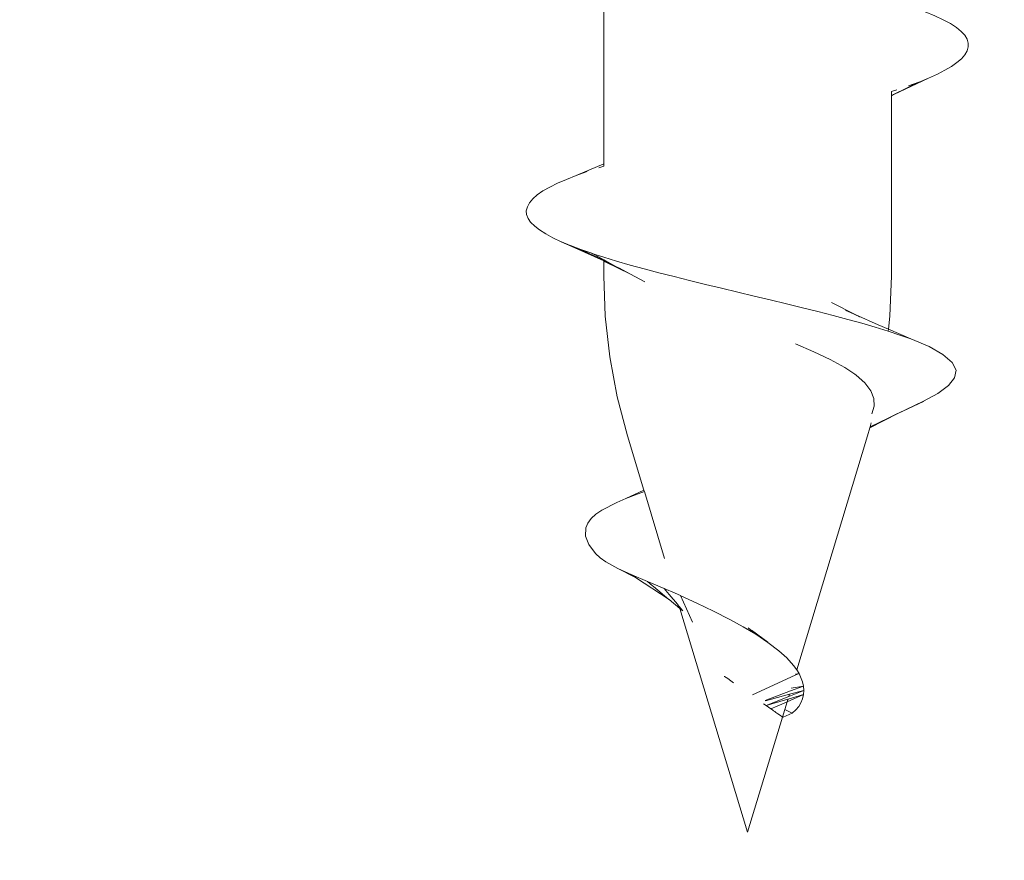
# Model space of a CAD drawing. Header units: millimetres. Extents: x -1898 to 1013, y -439 to 713.
# Tile 16 of 54: x 170.08 to 178.98, y 273.5 to 281.1. Entities that reach past the tile are written whole.
import ezdxf
from ezdxf import colors
from ezdxf.entities.mleader import LeaderData, LeaderLine
from ezdxf.math import Vec2, Vec3

# ---------------------------------------------------------------- set-up
doc = ezdxf.new("R2010")
doc.units = ezdxf.units.MM
doc.layers.add('ecoteak_profil', color=2, linetype='Continuous')
doc.layers.add('Warstwa 1', color=7, linetype='Continuous')
doc.layers.add('G-ANNO-DIMS', color=7, linetype='Continuous', lineweight=9)
doc.styles.add('ID_Arial_skala 1 100', font='arial.ttf', dxfattribs={"height": 25})

# ---------------------------------------------------------------- blocks, each defined once
blk = doc.blocks.new('_Open90')
at = {"color": 0, "linetype": 'ByBlock', "lineweight": -2}
for p, q in [((-0.5, 0.5), (0, 0)), ((0, 0), (-1, 0)), ((0, 0), (-0.5, -0.5))]:
    blk.add_line(p, q, dxfattribs=at)
blk = doc.blocks.new('A$Ccf9743c7')
at = {"layer": 'Warstwa 1', "color": 7, "lineweight": 0, "true_color": 0xffffff}
for points in [[(14.6382, 1.3136), (14.6382, 1.3136), (14.49, 1.6306), (14.4545, 1.7094), (14.419, 1.7772), (14.3836, 1.8372), (14.3497, 1.8861), (14.3142, 1.9271), (14.2787, 1.957), (14.2432, 1.9791), (14.2069, 1.9886), (14.1722, 1.9886), (14.1376, 1.9791), (14.1021, 1.957), (14.0666, 1.9255), (14.0311, 1.8813), (13.9956, 1.8277), (13.9617, 1.7615), (13.9262, 1.6858), (13.8908, 1.6006), (13.763, 1.2947), (13.763, 1.2947)], [(14.1722, 1.9886), (14.1376, 1.9791), (14.1021, 1.957), (14.0666, 1.9239), (14.0311, 1.8813)], [(14.2069, 1.9886), (14.1722, 1.9886)], [(14.3497, 1.8861), (14.3142, 1.9271), (14.2787, 1.957), (14.2432, 1.9791), (14.2069, 1.9886)], [(14.0311, 1.8813), (13.9956, 1.8277), (13.9617, 1.7615), (13.9262, 1.6858), (13.8908, 1.6006), (13.8553, 1.5076), (13.8198, 1.4051), (13.7859, 1.2963), (13.7843, 1.2947), (13.7843, 1.2947)], [(14.49, 1.6306), (14.4545, 1.7094), (14.419, 1.7772), (14.3836, 1.8372), (14.3497, 1.8861)], [(17.5241, 1.3499), (17.5241, 1.3515), (17.4129, 1.5849), (17.342, 1.7142), (17.271, 1.8088), (17.2016, 1.8656), (17.1314, 1.8782), (17.0605, 1.8435), (16.9895, 1.7583), (16.9185, 1.6353), (16.8492, 1.4697), (16.7601, 1.2663), (16.7601, 1.2663)], [(17.1314, 1.8782), (17.0605, 1.8435)], [(17.342, 1.7142), (17.271, 1.8088), (17.2016, 1.8656), (17.1314, 1.8782)], [(17.0605, 1.8435), (16.9895, 1.7583), (16.9185, 1.6353), (16.8492, 1.4682), (16.8492, 1.4682), (16.7601, 1.2663), (16.7601, 1.2663)], [(17.4129, 1.5849), (17.342, 1.7142)], [(14.49, 1.6306), (14.5255, 1.5439), (14.5255, 1.5423)], [(14.49, 1.6306), (14.49, 1.6306)], [(14.49, 1.6306), (14.5255, 1.5439)], [(14.6382, 1.3136), (14.6367, 1.3152), (14.49, 1.6306), (14.49, 1.6306)], [(14.6382, 1.3136), (14.6367, 1.3152), (14.49, 1.6306), (14.49, 1.6306)], [(14.6367, 1.3152), (14.5255, 1.5439), (14.5255, 1.5407)], [(14.5255, 1.5439), (14.5594, 1.4477)], [(14.5255, 1.5439), (14.5594, 1.4477)], [(14.5255, 1.5439), (14.5255, 1.5423), (14.6453, 1.2947), (14.6453, 1.2947)], [(14.5255, 1.5439), (14.5255, 1.5423), (14.6453, 1.2947), (14.6453, 1.2947)], [(14.6382, 1.3136), (14.5255, 1.5407), (14.5255, 1.5423), (14.5255, 1.5439)], [(14.6382, 1.3136), (14.5255, 1.5407), (14.5255, 1.5423), (14.5255, 1.5439)], [(14.5255, 1.5423), (14.5594, 1.4477)], [(14.5255, 1.5423), (14.5255, 1.5423)], [(14.5255, 1.5407), (14.6453, 1.2947)], [(17.5241, 1.3515), (17.5241, 1.3515), (17.4145, 1.5833), (17.4129, 1.5849)], [(16.8492, 1.4682), (16.8492, 1.4682), (16.7601, 1.2663), (16.7601, 1.2663)], [(16.7782, 1.2647), (16.8137, 1.3704), (16.8492, 1.4682)], [(16.7782, 1.2647), (16.7782, 1.2647), (16.8137, 1.3704), (16.8492, 1.4682)], [(16.8492, 1.4682), (16.8492, 1.4697)], [(14.5949, 1.3436), (14.6106, 1.2947)], [(17.5241, 1.3515), (17.5241, 1.3515)], [(17.6439, 1.1007), (17.6439, 1.1007), (17.5241, 1.3515)], [(17.6534, 1.0991), (17.5241, 1.3499), (17.5241, 1.3515)], [(17.6534, 1.0991), (17.6534, 1.0991), (17.5241, 1.3499), (17.5241, 1.3515)], [(17.6534, 1.0991), (17.6534, 1.0991), (17.5241, 1.3515)], [(14.624, 1.2947), (14.6106, 1.2947), (14.6106, 1.2947)], [(14.624, 1.2947), (14.624, 1.2947)], [(14.6453, 1.2947), (14.624, 1.2947)], [(14.6485, 1.2947), (14.6382, 1.3136), (14.6367, 1.3152)], [(14.6485, 1.2947), (14.6485, 1.2947), (14.6382, 1.3136)], [(14.6485, 1.2947), (14.6485, 1.2947), (14.6382, 1.3136)], [(14.6485, 1.2947), (14.6382, 1.3136)], [(14.6485, 1.2947), (14.6485, 1.2947), (14.6382, 1.3136), (14.6382, 1.3136)], [(14.6485, 1.2947), (14.6485, 1.2947), (14.6382, 1.3136), (14.6382, 1.3136)], [(14.6485, 1.2947), (14.6453, 1.2947), (14.6453, 1.2947)], [(14.6485, 1.2947), (14.6453, 1.2947), (14.6453, 1.2947)], [(16.7601, 1.2663), (16.7601, 1.2663), (16.6441, 1.2789), (16.2775, 1.2947), (14.6485, 1.2947), (14.6485, 1.2947)], [(16.7601, 1.2663), (16.7601, 1.2663), (16.6441, 1.2789), (16.2775, 1.2947), (14.6485, 1.2947), (14.6485, 1.2947)], [(16.1096, -1.3073), (16.1096, -1.3073), (16.1096, -1.3057), (16.145, -1.1906), (16.1805, -1.0692), (16.216, -0.9415), (16.2515, -0.809), (16.2854, -0.6718), (16.3209, -0.5314), (16.3563, -0.3864), (16.3903, -0.2413), (16.4257, -0.0946), (16.462, 0.052), (16.4959, 0.1987), (16.5314, 0.3438), (16.5669, 0.4889), (16.6008, 0.6292), (16.6363, 0.7664), (16.6717, 0.8989), (16.7072, 1.0266), (16.7427, 1.148), (16.7782, 1.2632), (16.7782, 1.2647)], [(16.7601, 1.2663), (16.7601, 1.2663), (16.6441, 1.2789), (16.2775, 1.2947)], [(16.7601, 1.2663), (16.7198, 1.1748), (16.6315, 0.973), (16.6292, 0.973)], [(16.7782, 1.2647), (16.7601, 1.2663)], [(16.7782, 1.2647), (16.7601, 1.2663)], [(16.7782, 1.2647), (16.7601, 1.2663)], [(17.2465, 1.0534), (17.3175, 1.107)], [(17.3175, 1.107), (17.3885, 1.1354)], [(17.3885, 1.1354), (17.4579, 1.1386)], [(17.4579, 1.1386), (17.5273, 1.1165)], [(17.6439, 1.1007), (17.6069, 1.1102), (17.6069, 1.1102)], [(17.6534, 1.0991), (17.6439, 1.1007), (17.6439, 1.1007)], [(19.843, 0.4384), (17.7259, 1.0786), (17.6534, 1.0991), (17.6534, 1.0991)], [(17.7259, 1.0786), (17.6534, 1.0991), (17.6534, 1.0991)], [(19.843, 0.4384), (19.843, 0.4384), (17.7259, 1.0786), (17.6534, 1.0991), (17.6534, 1.0991)], [(16.589, 0.88), (16.6473, 1.0077), (16.6473, 1.0061), (16.6292, 0.973)], [(17.1669, 0.962), (17.1669, 0.962), (17.1772, 0.9746), (17.2465, 1.0534)], [(16.6292, 0.973), (16.6292, 0.973), (16.518, 0.7522)], [(16.6292, 0.973), (16.5905, 0.8815)], [(16.8941, 0.4274), (16.9651, 0.5929), (17.0352, 0.7412), (17.1078, 0.8721), (17.1669, 0.962)], [(20.2325, 0.3958), (20.2034, 0.4289), (20.1726, 0.4557), (20.1387, 0.4747), (20.1032, 0.4904), (20.0662, 0.4983), (20.0275, 0.5015), (19.9881, 0.4983), (19.9495, 0.4904), (19.8738, 0.4589), (19.843, 0.4384), (19.843, 0.4384)], [(19.8738, 0.4589), (19.843, 0.4384)], [(19.9495, 0.4904), (19.8738, 0.4589)], [(19.8896, 0.4242), (19.8896, 0.4242), (19.8738, 0.4589), (19.8801, 0.4274), (19.8801, 0.4274)], [(20.0275, 0.5015), (19.9881, 0.4983)], [(20.0323, 0.3801), (20.0323, 0.3801), (19.9881, 0.4983), (20.0078, 0.3879), (20.0078, 0.3879)], [(20.0819, 0.3659), (20.0819, 0.3659), (20.0275, 0.5015), (20.063, 0.3722)], [(20.0819, 0.3659), (20.0819, 0.3659), (20.0275, 0.5015), (20.063, 0.3722), (20.063, 0.3722)], [(20.0275, 0.5015), (20.063, 0.3722), (20.063, 0.3722)], [(20.1308, 0.3517), (20.1308, 0.3517), (20.0662, 0.4983), (20.1064, 0.3595), (20.1064, 0.358)], [(20.0662, 0.4983), (20.1064, 0.3595), (20.1064, 0.358)], [(20.1308, 0.3517), (20.1308, 0.3517), (20.0662, 0.4983)], [(20.1308, 0.3517), (20.1308, 0.3517), (20.0662, 0.4983)], [(20.1726, 0.4557), (20.1387, 0.4747)], [(20.1726, 0.4557), (20.1387, 0.4747)], [(20.2325, 0.3958), (20.2325, 0.3958), (20.2034, 0.4289), (20.1726, 0.4557)], [(20.2325, 0.3958), (20.2325, 0.3958), (20.2034, 0.4289), (20.1726, 0.4557)], [(20.0678, 0.0378), (19.8896, 0.4242)], [(20.119, 0.1514), (20.0323, 0.3801)], [(20.063, 0.3722), (20.1206, 0.1561)], [(20.0819, 0.3659), (20.063, 0.3722), (20.063, 0.3722)], [(20.0819, 0.3659), (20.063, 0.3722), (20.063, 0.3722)], [(20.0819, 0.3659), (20.063, 0.3722)], [(20.145, 0.2066), (20.145, 0.2066), (20.0819, 0.3659)], [(20.1308, 0.3517), (20.1064, 0.3595)], [(20.1064, 0.358), (20.1482, 0.2129), (20.1482, 0.2129)], [(20.1308, 0.3517), (20.1064, 0.358), (20.1064, 0.358)], [(20.2696, 0.3091), (20.2696, 0.3091), (20.2712, 0.3138), (20.2712, 0.3138), (20.2325, 0.3958), (20.2018, 0.3296), (20.2018, 0.3296)], [(20.2696, 0.3091), (20.2696, 0.3091), (20.2712, 0.3138), (20.2712, 0.3138), (20.2325, 0.3958), (20.2018, 0.3296), (20.2018, 0.3296)], [(20.2325, 0.3958), (20.2018, 0.3296), (20.2018, 0.3296)], [(20.2712, 0.3138), (20.2712, 0.3138), (20.2325, 0.3958), (20.2325, 0.3958)], [(19.1697, -0.6134), (19.1712, -0.6119), (19.1712, -0.6103), (19.2375, -0.4652), (19.31, -0.3138), (19.3857, -0.1672), (19.4519, -0.0457), (19.5198, 0.0678), (19.5931, 0.1766), (19.6688, 0.276), (19.7334, 0.3485)], [(19.2864, -0.6197), (21.3112, -0.0063), (21.3112, -0.0063), (20.2696, 0.3091)], [(19.2864, -0.6197), (21.3112, -0.0063), (21.3112, -0.0063), (20.2696, 0.3091)], [(20.1695, 0.2602), (20.1695, 0.2602), (20.1308, 0.3517)], [(20.2018, 0.3296), (20.2018, 0.3296), (20.1308, 0.3517)], [(20.2018, 0.3296), (20.2018, 0.3296), (20.1308, 0.3517), (20.1308, 0.3517)], [(20.2018, 0.3296), (20.2018, 0.3296), (20.1308, 0.3517), (20.1308, 0.3517)], [(20.1647, 0.1609), (20.1805, 0.1829), (20.1947, 0.2034), (20.2034, 0.2176), (20.2128, 0.2287), (20.2191, 0.2397), (20.2278, 0.2492), (20.2389, 0.2665), (20.2499, 0.2823), (20.2578, 0.2933), (20.2625, 0.3028), (20.2696, 0.3091)], [(20.2696, 0.3091), (20.2696, 0.3091), (20.2018, 0.3296)], [(20.2696, 0.3091), (20.2696, 0.3091), (20.2018, 0.3296)], [(20.2696, 0.3091), (20.2696, 0.3091), (20.2712, 0.3138)], [(21.3112, -0.0063), (21.3112, -0.0063), (20.2696, 0.3091)], [(20.1647, 0.1609), (20.1647, 0.1609), (20.145, 0.2066)], [(20.1482, 0.2129), (20.1647, 0.1609), (20.1647, 0.1609)], [(20.1947, 0.2034), (20.1947, 0.2034), (20.1695, 0.2602)], [(19.5931, 0.1766), (19.5915, 0.1766), (19.4827, 0.03)], [(20.1482, 0.1372), (20.1647, 0.1609)], [(19.4827, 0.03), (19.4827, 0.03)], [(19.9597, -0.1325), (19.9416, -0.1593), (19.9203, -0.1861), (19.9014, -0.2145), (19.9014, -0.216)], [(19.8998, -0.216), (19.8998, -0.216)], [(19.9014, -0.216), (19.9014, -0.216)], [(19.9014, -0.216), (19.9014, -0.216)], [(19.9014, -0.216), (19.9014, -0.216)], [(19.1697, -0.6134), (19.4117, -0.5046)], [(19.1484, -0.6608), (19.1484, -0.6608), (19.1697, -0.6134)], [(19.2051, -0.7159), (19.2864, -0.6197)], [(19.2682, -0.6245), (19.2682, -0.6245), (19.3084, -0.5914), (19.3084, -0.5914)], [(19.2864, -0.6197), (19.2864, -0.6197), (19.3084, -0.5914)], [(19.1602, -0.7144), (19.2485, -0.6418), (19.2485, -0.6418)], [(19.2485, -0.6418), (19.2619, -0.6308), (19.2619, -0.6308)], [(19.2619, -0.6308), (19.2682, -0.6245)], [(18.2298, -0.9399), (18.2298, -0.9399), (18.8338, -0.7569)], [(19.0064, -1.0187), (19.2051, -0.7159)], [(19.0064, -1.0187), (19.2051, -0.7159)], [(19.0892, -0.8563), (19.2051, -0.7175), (19.2051, -0.7159)], [(19.1066, -0.7601), (19.1602, -0.7144), (19.1602, -0.7144)], [(19.0419, -0.9115), (19.0806, -0.8673), (19.0806, -0.8658)], [(19.0806, -0.8658), (19.0892, -0.8579), (19.0892, -0.8563)], [(16.2633, -1.0645), (16.3327, -0.9351)], [(17.7259, -1.0928), (18.2172, -0.9446)], [(17.7259, -1.0928), (18.2172, -0.9446)], [(18.2172, -0.9446), (18.2298, -0.9399)], [(18.2172, -0.9446), (18.2172, -0.9446), (18.2298, -0.9399)], [(18.2172, -0.9446), (18.2929, -1.1086)], [(18.2172, -0.9446), (18.2929, -1.1086)], [(18.2172, -0.9446), (18.2929, -1.1086)], [(18.2298, -0.9399), (18.259, -1.0187), (18.2929, -1.1086), (18.2929, -1.1086), (18.3284, -1.189), (18.3977, -1.3247), (18.4348, -1.3783), (18.4734, -1.4209)], [(16.1498, -1.2931), (16.2633, -1.0645)], [(16.2081, -1.1654), (16.2633, -1.0645), (16.2633, -1.0645)], [(18.259, -1.0187), (18.2929, -1.1086), (18.2929, -1.1086)], [(18.5578, -1.4682), (18.6319, -1.4729), (18.7092, -1.4429), (18.7888, -1.3814), (18.8275, -1.3388), (18.8645, -1.2884), (18.9244, -1.1812), (19.0064, -1.0187)], [(18.9244, -1.1812), (19.0064, -1.0187)], [(18.9244, -1.1812), (18.9244, -1.1796), (18.9836, -1.0534)], [(18.9836, -1.0534), (19.0064, -1.0187), (19.0064, -1.0187)], [(16.2775, -1.3073), (16.6441, -1.2931), (17.0108, -1.2521), (17.3711, -1.1859), (17.7259, -1.0928)], [(17.3711, -1.1859), (17.7259, -1.0928)], [(17.3711, -1.1859), (17.7259, -1.0928)], [(16.1923, -1.1969), (16.1387, -1.3073), (16.1387, -1.3073)], [(16.1435, -1.3073), (16.2775, -1.3073), (16.6441, -1.2931), (17.0108, -1.2521), (17.3711, -1.1859)], [(16.1498, -1.2931), (16.1498, -1.2931), (16.2081, -1.1654)], [(16.1513, -1.2726), (16.1923, -1.1969), (16.1923, -1.1969)], [(16.1923, -1.1969), (16.2081, -1.167), (16.2081, -1.1654)], [(16.2775, -1.3073), (16.6441, -1.2931), (17.0108, -1.2521), (17.3711, -1.1859)], [(13.1448, -1.3073), (15.2635, -1.3073)], [(15.2635, -1.3073), (15.37, -1.5565)], [(15.2635, -1.3073), (15.37, -1.5565)], [(15.2635, -1.3073), (15.37, -1.5565)], [(15.2635, -1.3073), (15.2635, -1.3073), (15.2864, -1.3073)], [(15.2864, -1.3073), (15.3006, -1.353)], [(15.2864, -1.3073), (15.3006, -1.353)], [(15.2864, -1.3073), (15.2864, -1.3073)], [(16.0236, -1.5675), (16.1435, -1.3073)], [(16.0236, -1.5675), (16.1435, -1.3073)], [(16.0236, -1.5675), (16.1435, -1.3073)], [(16.0741, -1.4161), (16.0756, -1.4145), (16.0756, -1.4145), (16.1096, -1.3073)], [(16.0741, -1.4161), (16.1324, -1.3073)], [(16.0741, -1.4161), (16.1324, -1.3073)], [(16.0883, -1.4161), (16.1435, -1.3073)], [(16.0883, -1.4161), (16.1435, -1.3073)], [(16.0883, -1.4161), (16.1435, -1.3073)], [(16.1356, -1.3073), (16.1001, -1.3893), (16.1001, -1.3893)], [(16.1356, -1.3073), (16.1001, -1.3893), (16.1001, -1.3893)], [(16.1356, -1.3073), (16.1001, -1.3893), (16.1001, -1.3893)], [(16.1064, -1.3751), (16.108, -1.3735), (16.1372, -1.3073)], [(16.1064, -1.3751), (16.108, -1.3735), (16.1372, -1.3073)], [(16.1064, -1.3751), (16.1064, -1.3751), (16.1372, -1.3073)], [(16.1387, -1.3073), (16.1064, -1.3751)], [(16.1387, -1.3073), (16.1064, -1.3751)], [(16.1387, -1.3073), (16.108, -1.3735)], [(16.1324, -1.3073), (16.1324, -1.3073), (16.1498, -1.2758), (16.1498, -1.2758)], [(16.1324, -1.3073), (16.1356, -1.3073), (16.1356, -1.3073)], [(16.1498, -1.2758), (16.1356, -1.3073), (16.1356, -1.3073)], [(16.1356, -1.3073), (16.1372, -1.3073), (16.1372, -1.3073)], [(16.1372, -1.3073), (16.1372, -1.3073), (16.1513, -1.2726)], [(16.1372, -1.3073), (16.1387, -1.3073), (16.1387, -1.3073)], [(16.1387, -1.3073), (16.1435, -1.3073), (16.1435, -1.3073)], [(16.1435, -1.3073), (16.1435, -1.3073), (16.1498, -1.2931)], [(16.1435, -1.3073), (16.1435, -1.3073), (16.1498, -1.2947), (16.1498, -1.2931)], [(16.1498, -1.2758), (16.1513, -1.2726), (16.1513, -1.2726)], [(16.022, -1.5691), (16.0236, -1.5675), (16.0883, -1.4161)], [(16.0236, -1.5675), (16.0236, -1.5675), (16.0883, -1.4161)], [(16.0236, -1.5675), (16.0236, -1.5675), (16.0883, -1.4161)], [(16.1001, -1.3893), (16.1001, -1.3893), (16.0402, -1.5139), (16.0402, -1.5155)], [(16.1001, -1.3893), (16.1001, -1.3893), (16.0402, -1.5139), (16.0402, -1.5155)], [(16.1001, -1.3893), (16.1001, -1.3893), (16.0402, -1.5155)], [(16.1001, -1.3893), (16.0835, -1.4272), (16.0835, -1.4272)], [(16.1001, -1.3893), (16.0835, -1.4272), (16.0835, -1.4272)], [(16.1001, -1.3893), (16.0835, -1.4272), (16.0835, -1.4287)], [(16.0835, -1.4272), (16.0883, -1.4161), (16.0883, -1.4161)], [(16.0835, -1.4272), (16.0883, -1.4161), (16.0883, -1.4161)], [(16.0835, -1.4272), (16.0883, -1.4161), (16.0883, -1.4161)], [(16.0883, -1.4161), (16.0883, -1.4161), (16.1064, -1.3751)], [(16.0883, -1.4161), (16.0883, -1.4161), (16.1064, -1.3751)], [(16.0883, -1.4161), (16.0883, -1.4161), (16.1064, -1.3751)], [(16.108, -1.3735), (16.1064, -1.3751), (16.1001, -1.3893)], [(16.1064, -1.3751), (16.1064, -1.3751), (16.1001, -1.3893)], [(16.1064, -1.3751), (16.1064, -1.3751), (16.1001, -1.3893)], [(18.4734, -1.4209), (18.5144, -1.4508)], [(15.3345, -1.4571), (15.37, -1.5565), (15.37, -1.5565)], [(15.3345, -1.4571), (15.37, -1.5565), (15.37, -1.5565)], [(16.0835, -1.4272), (16.0047, -1.6085), (16.0047, -1.6101), (16.022, -1.5691), (16.0236, -1.5675)], [(16.0835, -1.4272), (16.0047, -1.6085), (16.0047, -1.6101), (16.022, -1.5691), (16.0236, -1.5675)], [(16.0835, -1.4287), (16.0047, -1.6085)], [(16.0402, -1.5155), (16.0835, -1.4287), (16.0835, -1.4272)], [(16.0402, -1.5155), (16.0835, -1.4287), (16.0835, -1.4272)], [(16.0402, -1.5139), (16.0835, -1.4272), (16.0835, -1.4272)], [(18.5144, -1.4508), (18.5578, -1.4682)], [(15.37, -1.5565), (15.4054, -1.6448), (15.4409, -1.7252)], [(15.7934, -1.9681), (15.8289, -1.9318), (15.8628, -1.8876), (15.8982, -1.8324), (15.9337, -1.7678), (15.9692, -1.6921), (16.0236, -1.5675)], [(15.9692, -1.6921), (15.9708, -1.6905), (16.0047, -1.6101), (16.0047, -1.6085), (16.0047, -1.6085), (16.0402, -1.5155)], [(15.9692, -1.6921), (16.0236, -1.5675)], [(15.9708, -1.6905), (16.022, -1.5691)], [(16.0047, -1.6085), (16.0236, -1.5675), (16.0236, -1.5675)], [(16.0402, -1.5155), (16.0402, -1.5139)], [(16.0402, -1.5155), (16.0402, -1.5155)], [(15.9692, -1.6921), (15.9708, -1.6905), (16.0047, -1.6101), (16.0047, -1.6085)], [(16.0047, -1.6085), (16.0047, -1.6085)], [(15.4409, -1.7252), (15.4764, -1.7962)], [(15.8982, -1.8324), (15.9337, -1.7678)], [(15.4764, -1.7962), (15.5103, -1.8577)], [(15.5103, -1.8577), (15.5458, -1.9081)], [(15.5458, -1.9081), (15.5813, -1.9491)], [(15.5813, -1.9491), (15.6167, -1.9791), (15.653, -1.998), (15.6885, -2.0075)], [(15.6885, -2.0075), (15.7224, -2.0043)], [(15.7224, -2.0043), (15.7579, -1.9917)], [(15.7579, -1.9917), (15.7934, -1.9681)]]:
    blk.add_lwpolyline(points, dxfattribs=at)
for points, knots in [([(14.6453, 1.2947), (14.6453, 1.2947), (14.624, 1.2947), (14.624, 1.2947), (14.624, 1.2947), (14.624, 1.2947), (14.624, 1.2947), (14.624, 1.2947), (14.624, 1.2947), (14.624, 1.2947)], [0, 0, 0, 0, 1, 1, 1, 2, 2, 2, 3, 3, 3, 3]), ([(19.9881, 0.4983), (19.9881, 0.4983), (19.9495, 0.4904), (19.9495, 0.4904), (19.9495, 0.4904), (19.8738, 0.4589), (19.8738, 0.4589), (19.8738, 0.4589), (19.8738, 0.4589), (19.8738, 0.4589), (19.8738, 0.4589), (19.8738, 0.4589), (19.8738, 0.4589), (19.8738, 0.4589), (19.843, 0.4384), (19.843, 0.4384), (19.843, 0.4384), (19.843, 0.4384), (19.843, 0.4384)], [0, 0, 0, 0, 1, 1, 1, 2, 2, 2, 3, 3, 3, 4, 4, 4, 5, 5, 5, 6, 6, 6, 6]), ([(20.1387, 0.4747), (20.1387, 0.4747), (20.1032, 0.4904), (20.1032, 0.4904), (20.1032, 0.4904), (20.0662, 0.4983), (20.0662, 0.4983), (20.0662, 0.4983), (20.0662, 0.4983), (20.0662, 0.4983), (20.0662, 0.4983), (20.0662, 0.4983), (20.0662, 0.4983), (20.0662, 0.4983), (20.0275, 0.5015), (20.0275, 0.5015), (20.0275, 0.5015), (20.0275, 0.5015), (20.0275, 0.5015), (20.0275, 0.5015), (20.0275, 0.5015), (20.0275, 0.5015), (20.0275, 0.5015), (19.9881, 0.4983), (19.9881, 0.4983), (19.9881, 0.4983), (19.9881, 0.4983), (19.9881, 0.4983), (19.9881, 0.4983), (19.9881, 0.4983), (19.9881, 0.4983)], [0, 0, 0, 0, 1, 1, 1, 2, 2, 2, 3, 3, 3, 4, 4, 4, 5, 5, 5, 6, 6, 6, 7, 7, 7, 8, 8, 8, 9, 9, 9, 10, 10, 10, 10]), ([(20.1387, 0.4747), (20.1387, 0.4747), (20.1032, 0.4904), (20.1032, 0.4904), (20.1032, 0.4904), (20.0662, 0.4983), (20.0662, 0.4983), (20.0662, 0.4983), (20.0662, 0.4983), (20.0662, 0.4983), (20.0662, 0.4983), (20.0662, 0.4983), (20.0662, 0.4983), (20.0662, 0.4983), (20.0275, 0.5015), (20.0275, 0.5015)], [0, 0, 0, 0, 1, 1, 1, 2, 2, 2, 3, 3, 3, 4, 4, 4, 5, 5, 5, 5]), ([(19.843, 0.4384), (19.843, 0.4384), (19.8028, 0.41), (19.8028, 0.41), (19.8028, 0.41), (19.7334, 0.3485), (19.7334, 0.3485), (19.7334, 0.3485), (19.7334, 0.3485), (19.7334, 0.3485), (19.7334, 0.3485), (19.7334, 0.3485), (19.7334, 0.3485)], [0, 0, 0, 0, 1, 1, 1, 2, 2, 2, 3, 3, 3, 4, 4, 4, 4]), ([(19.4606, 0), (19.4606, 0), (19.5198, 0.0678), (19.5198, 0.0678), (19.5198, 0.0678), (19.5198, 0.0678), (19.5198, 0.0678), (19.5198, 0.0678), (19.5198, 0.0678), (19.5198, 0.0678), (19.5198, 0.0678), (19.5198, 0.0678), (19.5198, 0.0678), (19.5198, 0.0678), (19.4827, 0.03), (19.4827, 0.03)], [0, 0, 0, 0, 1, 1, 1, 2, 2, 2, 3, 3, 3, 4, 4, 4, 5, 5, 5, 5]), ([(19.8998, -0.216), (19.8998, -0.216), (19.8998, -0.216), (19.8998, -0.216), (19.8998, -0.216), (19.9014, -0.216), (19.9014, -0.216), (19.9014, -0.216), (19.9014, -0.216), (19.9014, -0.216), (19.9014, -0.216), (19.9014, -0.216), (19.9014, -0.216), (19.9014, -0.216), (19.9014, -0.216), (19.9014, -0.216)], [0, 0, 0, 0, 1, 1, 1, 2, 2, 2, 3, 3, 3, 4, 4, 4, 5, 5, 5, 5]), ([(19.1066, -0.7601), (19.1066, -0.7601), (19.1066, -0.7601), (19.1066, -0.7601), (19.1066, -0.7601), (19.1066, -0.7601), (19.1066, -0.7601), (19.1066, -0.7601), (19.1484, -0.6608), (19.1484, -0.6608)], [0, 0, 0, 0, 1, 1, 1, 2, 2, 2, 3, 3, 3, 3]), ([(19.1066, -0.7601), (19.1066, -0.7601), (19.0435, -0.9115), (19.0435, -0.9115), (19.0435, -0.9115), (19.0435, -0.9115), (19.0435, -0.9115), (19.0435, -0.9115), (19.0419, -0.9115), (19.0419, -0.9115), (19.0419, -0.9115), (18.9836, -1.0534), (18.9836, -1.0534), (18.9836, -1.0534), (18.9836, -1.0534), (18.9836, -1.0534), (18.9836, -1.0534), (18.9836, -1.0534), (18.9836, -1.0534)], [0, 0, 0, 0, 1, 1, 1, 2, 2, 2, 3, 3, 3, 4, 4, 4, 5, 5, 5, 6, 6, 6, 6]), ([(16.0402, -1.5155), (16.0402, -1.5155), (16.0402, -1.5155), (16.0402, -1.5155), (16.0402, -1.5155), (16.0402, -1.5155), (16.0402, -1.5155), (16.0402, -1.5155), (16.0741, -1.4161), (16.0741, -1.4161)], [0, 0, 0, 0, 1, 1, 1, 2, 2, 2, 3, 3, 3, 3])]:
    blk.add_open_spline(points, degree=3, knots=knots, dxfattribs=at)

msp = doc.modelspace()

# ---------------------------------------------------------------- block references
at = {"layer": 'ecoteak_profil', "rotation": 270}
msp.add_blockref('A$Ccf9743c7', (176.665, 295.0649), dxfattribs=at)

# ---------------------------------------------------------------- leaders
at = {"layer": 'G-ANNO-DIMS'}
ml = msp.add_multileader_mtext('Standard', dxfattribs=at)
ml.set_content('KLIPS MONTAŻOWY', color=256, style='ID_Arial_skala 1 100')
ml.set_leader_properties()
ml.set_arrow_properties(name='OPEN90')
ml.build(insert=Vec2(0, 0))
ml.multileader.update_dxf_attribs({"text_right_attachment_type": 6, "dogleg_length": 0.36, "arrow_head_size": 25})
ctx = ml.context
ctx.base_point, ctx.char_height, ctx.arrow_head_size, ctx.landing_gap_size, ctx.plane_origin = Vec3(686.6035, 95.2286), 25, 25, 0.09, Vec3(528.0561, 88.0928)
ctx.right_attachment = 6
notes = []
notes.append((ctx, [(0, (1, 1, 0), (575.1201, 95.2286), (1, 0), 111.4834, [(0, [(48.304, 295.0932)], 0, [])])]))
ctx.mtext.insert, ctx.mtext.flow_direction = Vec3(686.6935, 107.9418), 5
ml = msp.add_multileader_mtext('Standard', dxfattribs=at)
ml.set_content('LEGAR SYSTEMOWY\\PLD5030', color=256, style='ID_Arial_skala 1 100')
ml.set_leader_properties()
ml.set_arrow_properties(name='OPEN90')
ml.build(insert=Vec2(0, 0))
ml.multileader.update_dxf_attribs({"text_right_attachment_type": 6, "dogleg_length": 0.36, "arrow_head_size": 25})
ctx = ml.context
ctx.base_point, ctx.char_height, ctx.arrow_head_size, ctx.landing_gap_size, ctx.plane_origin = Vec3(686.6035, -88.9576), 25, 25, 0.09, Vec3(528.0561, -96.0934)
ctx.right_attachment = 6
notes.append((ctx, [(0, (1, 1, 0), (575.1201, -88.9576), (1, 0), 111.4834, [(1, [(-0.0962, 275.4348), (-49.6104, 206.6949)], 0, [])])]))
ctx.mtext.insert, ctx.mtext.flow_direction = Vec3(686.6935, -76.2359), 5
for ctx, leaders in notes:
    for number, flags, end, landing, length, lines in leaders:
        leader = LeaderData()
        leader.index, (leader.has_last_leader_line, leader.has_dogleg_vector, leader.attachment_direction) = number, flags
        leader.last_leader_point, leader.dogleg_vector, leader.dogleg_length = Vec3(end), Vec3(landing), length
        for number, points, colour, breaks in lines:
            line = LeaderLine()
            line.index, line.vertices, line.color, line.breaks = number, Vec3.list(points), colors.encode_raw_color(colour), breaks
            leader.lines.append(line)
        ctx.leaders.append(leader)

doc.saveas('drawing.dxf')
